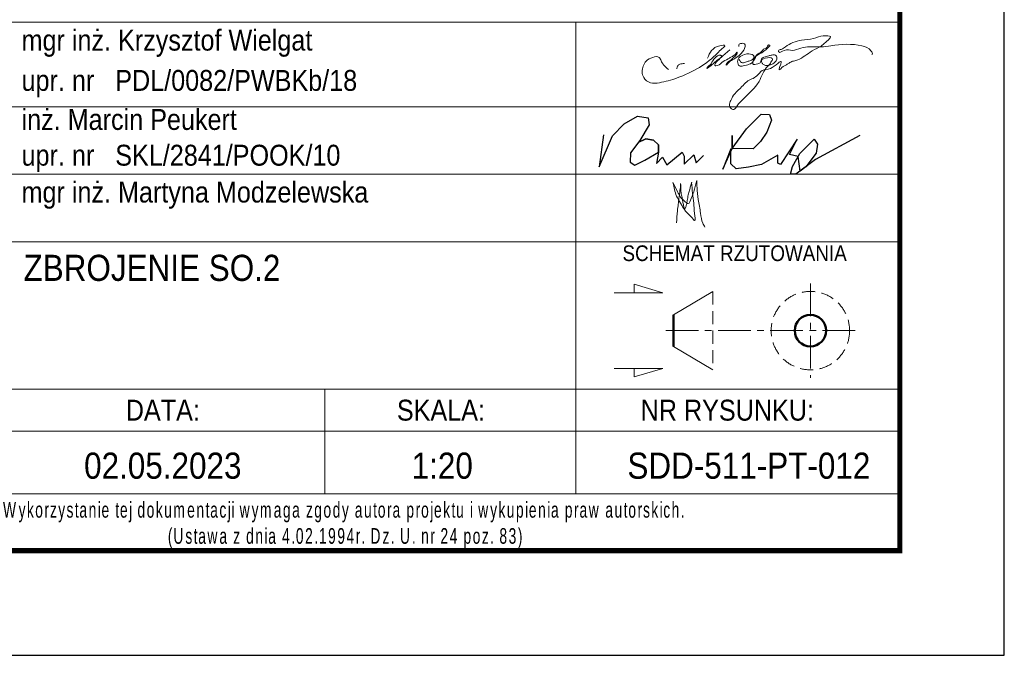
# Model space of a CAD drawing. Extents: x 99844 to 112241, y -209865 to -202412.
# Tile 9 of 12: x 110080 to 111964, y -209865 to -208649. Entities that reach past the tile are written whole.
import ezdxf
from ezdxf.enums import TextEntityAlignment as Align

# ---------------------------------------------------------------- set-up
doc = ezdxf.new("R2010")
doc.units = 0
doc.header["$LTSCALE"] = 5
doc.header["$MEASUREMENT"] = 0
doc.linetypes.add('HIDDEN', pattern=[0.375, 0.25, -0.125])
doc.linetypes.add('MITTE', pattern=[2, 1.25, -0.25, 0.25, -0.25])
doc.layers.add('_FORMATKA', color=8, linetype='Continuous', lineweight=15, plot=False)
for name, color, linetype, lineweight in [('_RAMKA', 7, 'Continuous', 35), ('PS_DIM', 4, 'Continuous', 13), ('PS_HIDDEN', 2, 'HIDDEN', 13), ('PS_MIDLINE', 5, 'MITTE', 13), ('PS_POS', 1, 'Continuous', 15), ('PS_SOLID', 7, 'Continuous', 20), ('PS_TEXT', 3, 'Continuous', 13)]:
    doc.layers.add(name, color=color, linetype=linetype, lineweight=lineweight)
doc.layers.add('_tabelka', color=7, linetype='Continuous')
doc.styles.add('gil', font='GIL_____.TTF', dxfattribs={"width": 0.9})

# ---------------------------------------------------------------- blocks, each defined once
blk = doc.blocks.new('A$C077725B1')
at = {"layer": 'PS_SOLID', "color": 5, "lineweight": 25}
for points in [[(26.25, 3.909), (21.804, 1.471), (19.812, 0), (19.263, 0), (19.465, 0.793), (20.208, 2.08), (21.675, 3.547), (21.986, 3.046), (21.859, 2.137), (20.808, 0.736), (20.253, 0.326), (20.034, 1.778), (19.169, 1.979), (19.961, 3.541), (18.269, 0.969), (18.004, 1.121), (18.004, 1.914), (16.369, 0.97), (15.047, 0.719), (13.806, 0.538), (13.286, 1.058), (13.286, 2.562), (12.471, 0.518), (13.418, 2.589), (13.418, 3.891), (13.418, 2.589), (14.853, 4.561), (16.336, 6.044), (17.154, 6.013), (17.362, 5.439), (16.892, 4.249), (16.252, 3.306), (15.507, 2.561), (13.418, 2.589)], [(0.452, 3.956), (0, 0.741), (1.348, 3.857), (2.53, 5.087), (3.866, 5.859), (4.96, 5.665), (5.03, 4.971), (4.093, 3.393), (3.174, 2.168), (3.121, 1.203), (3.599, 0.927), (4.606, 1.41), (5.99, 2.21), (5.97, 2.952), (5.489, 3.433), (4.708, 3.582), (3.948, 3.201), (4.708, 3.582), (5.489, 3.433), (5.97, 2.952), (5.99, 2.21), (5.788, 1.091), (6.403, 1.706), (6.831, 0.964), (8.358, 2.212), (8.583, 1.822), (8.583, 1.025), (9.529, 1.971), (9.77, 1.143), (10.513, 1.886)]]:
    blk.add_lwpolyline(points, dxfattribs=at)
blk = doc.blocks.new('tabela_rys')
at = {"layer": '_tabelka', "color": 251, "lineweight": 15}
for p, q in [((21.617, 58.324), (131.619, 58.324)), ((21.617, 58.324), (131.619, 58.324)), ((100.617, 58.324), (100.617, 37.331)), ((21.617, 50.244), (131.619, 50.244)), ((21.617, 43.788), (131.619, 43.788)), ((21.617, 37.331), (131.619, 37.331)), ((21.617, 37.331), (131.619, 37.331)), ((21.617, 37.331), (131.619, 37.331)), ((21.617, 37.331), (131.619, 37.331)), ((21.617, 37.331), (131.619, 37.331)), ((21.617, 37.331), (131.619, 37.331)), ((21.617, 37.331), (131.619, 37.331)), ((21.617, 37.331), (131.619, 37.331)), ((100.617, 37.331), (100.617, 13.22)), ((21.617, 23.22), (131.619, 23.22)), ((131.619, 23.22), (21.617, 23.22)), ((76.617, 23.22), (76.617, 13.22)), ((21.617, 19.22), (131.619, 19.22)), ((21.617, 13.22), (131.619, 13.22))]:
    blk.add_line(p, q, dxfattribs=at)
at = {"layer": '_tabelka', "color": 251, "lineweight": 30}
blk.add_lwpolyline([(131.619, 123.55), (21.617, 123.55), (21.617, 7.769), (131.619, 7.769)], close=True, dxfattribs=at)
at = {"layer": 'PS_DIM', "color": 5, "true_color": 0x1d16e9}
for points in [[(116.267, 54.778), (116.395, 54.557), (116.576, 54.452), (116.963, 54.556), (117.271, 54.638), (117.58, 54.816), (117.657, 55.105), (117.194, 55.297), (116.428, 55.092), (116.183, 54.847), (116.107, 54.564), (116.283, 54.147), (116.647, 54.147), (117.636, 54.623), (118.013, 55.277), (118.301, 55.444), (118.596, 55.738), (118.911, 55.92), (119.04, 56.143), (119.091, 56.157), (118.237, 55.303), (117.837, 55.072), (117.567, 54.605), (117.567, 54.35), (118.025, 54.35), (118.296, 54.506), (118.352, 54.716), (118.625, 54.99), (119.089, 55.114), (119.382, 55.193), (119.718, 55.193), (119.863, 54.941), (119.563, 54.422), (119.251, 54.241), (118.633, 54.241), (118.445, 54.429), (118.389, 54.638), (119.458, 54.796), (119.298, 54.519), (119.176, 54.309), (118.994, 54.126), (118.153, 52.671), (115.925, 50.15), (115.75, 49.975), (115.516, 50.038), (115.329, 50.361), (115.462, 50.857), (115.827, 51.49), (116.51, 52.173), (116.972, 52.634), (117.942, 53.195), (118.449, 53.702), (119.242, 53.914), (120.281, 54.514), (120.083, 53.776), (120.47, 54.094), (120.718, 54.237), (120.959, 54.377), (121.277, 54.56), (121.662, 54.663), (123.034, 55.455), (124.83, 56.691), (124.988, 56.964), (124.746, 57.028), (124.288, 57.028), (123.367, 56.781), (122.223, 56.609), (121.396, 56.387), (120.688, 55.978), (120.265, 55.734), (120.024, 55.595), (120.05, 55.499), (120.566, 55.638), (121.344, 55.638), (122.151, 55.854), (123.026, 55.971), (124.107, 55.971), (125.015, 56.083), (128.002, 56.083), (128.89, 55.57), (128.975, 55.254), (128.949, 55.228)], [(109.485, 53.8), (108.993, 54.292), (108.789, 54.646), (108.604, 54.966), (107.985, 54.966), (107.358, 54.604), (106.973, 53.574), (107.118, 53.035), (107.768, 52.545), (108.617, 52.545), (110.316, 53), (114.183, 55.371), (114.626, 55.814), (114.897, 56.085), (114.409, 56.085), (113.226, 54.901)], [(115.363, 55.7), (113.223, 53.93), (113.179, 53.905), (113.179, 53.979), (113.332, 54.132), (113.559, 54.359), (114.452, 55.166), (114.545, 55.141), (113.987, 54.42), (113.952, 54.18), (114.031, 54.159), (114.583, 54.477), (115.189, 54.827), (115.457, 54.982), (115.734, 55.142), (115.953, 55.361), (116.043, 55.451), (116.06, 55.385), (116.02, 55.285), (115.287, 54.609), (115.062, 54.384), (115.02, 54.227), (115.14, 54.347), (115.641, 54.75), (116.773, 55.824), (116.82, 55.998), (116.82, 56.171), (116.686, 56.304), (116.503, 56.304), (116.263, 56.24), (116.227, 56.108), (116.227, 56.003)], [(111.022, 54.376), (110.576, 54.311), (110.367, 54.141), (110.276, 53.863)], [(109.916, 42.985), (110.363, 42.101), (110.655, 41.594), (111.095, 41.154), (111.381, 40.989), (111.658, 41.467), (111.964, 42.251), (112.076, 42.757), (112.199, 43.186)], [(111.706, 43.01), (111.789, 41.967), (111.901, 41.032), (111.995, 40.027), (111.995, 39.379), (111.654, 39.72), (111.222, 40.152), (110.844, 40.684), (110.647, 41.025), (110.263, 41.69), (110.076, 42.333), (109.916, 42.985)], [(110.259, 39.14), (110.353, 40.274), (110.426, 40.937), (110.495, 41.467), (110.591, 42.258), (110.647, 42.752), (110.647, 42.895)], [(110.647, 42.895), (110.685, 42.379), (110.685, 42.144), (110.7, 41.974), (110.714, 41.904), (110.762, 41.676), (110.807, 41.474), (110.84, 41.291), (110.915, 40.879), (111.01, 40.526), (111.039, 40.474), (111.145, 40.656), (111.217, 40.95), (111.293, 41.275), (111.376, 41.81), (111.503, 42.257), (111.604, 42.655), (111.711, 43.027)], [(112.199, 43.186), (112.226, 42.5), (112.329, 41.377), (112.563, 40.056), (112.77, 39.097), (112.984, 38.727)]]:
    blk.add_spline(points, degree=3, dxfattribs=at)
at = {"layer": 'PS_HIDDEN'}
blk.add_line((113.733, 32.575), (113.733, 25.075), dxfattribs=at)
blk.add_circle((123.066, 28.825), 3.75, dxfattribs=at)
at = {"layer": 'PS_MIDLINE', "ltscale": 0.5}
for p, q in [((123.066, 33.325), (123.066, 24.325)), ((109.233, 28.825), (127.566, 28.825))]:
    blk.add_line(p, q, dxfattribs=at)
at = {"layer": 'PS_POS'}
for p, q in [((109.983, 30.325), (113.733, 32.575)), ((113.733, 25.075), (109.983, 27.325))]:
    blk.add_line(p, q, dxfattribs=at)
at = {"layer": 'PS_POS', "lineweight": 50}
blk.add_line((109.983, 27.325), (109.983, 30.325), dxfattribs=at)
at = {"layer": 'PS_SOLID', "lineweight": 50}
blk.add_line((109.983, 30.325), (109.983, 27.325), dxfattribs=at)
blk.add_circle((123.066, 28.825), 1.5, dxfattribs=at)
blk.add_circle((123.066, 28.825), 1.5, dxfattribs=at)
at = {"layer": 'PS_TEXT', "color": 7}
for p, q in [((108.951, 32.437), (106.217, 33.258)), ((106.217, 33.258), (106.217, 32.437)), ((108.951, 32.437), (104.304, 32.437)), ((108.951, 25.213), (104.304, 25.213)), ((108.951, 25.213), (106.217, 24.393)), ((106.217, 24.393), (106.217, 25.213))]:
    blk.add_line(p, q, dxfattribs=at)
at = {"layer": 'PS_POS', "color": 7, "xscale": 0.9500000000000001, "yscale": 0.9500000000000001, "zscale": 0.9500000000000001}
blk.add_blockref('A$C077725B1', (102.85, 43.788), dxfattribs=at)
at = {"layer": '_tabelka', "color": 7, "style": 'gil', "width": 0.9}
for s, p in [('mgr inż. Krzysztof Wielgat', (47.601, 56.618)), ('upr. nr   PDL/0082/PWBKb/18 ', (47.601, 52.765)), ('inż. Marcin Peukert', (47.601, 49.029)), ('upr. nr   SKL/2841/POOK/10 ', (47.601, 45.609)), ('mgr inż. Martyna Modzelewska', (47.601, 42.082))]:
    blk.add_text(s, height=2, dxfattribs=at).set_placement(p, align=Align.MIDDLE_LEFT)
at = {"layer": '_tabelka', "color": 251, "style": 'gil', "width": 0.9}
for s, p in [('DATA:', (61.116, 21.22)), ('SKALA:', (87.725, 21.22)), ('NR RYSUNKU:', (115.118, 21.22))]:
    blk.add_text(s, height=2, dxfattribs=at).set_placement(p, align=Align.MIDDLE)
at = {"layer": '_tabelka', "color": 7, "lineweight": 13, "insert": (22.628, 10.21), "char_height": 1.5, "attachment_point": 4, "style": 'gil'}
blk.add_mtext_dynamic_manual_height_columns('\\pi19.10122;{\\W0.7;\\T1.2;Wykorzystanie tej dokumentacji wymaga zgody autora projektu i wykupienia praw autorskich.\\P\\pi35.86535;(Ustawa z dnia 4.02.1994r. Dz. U. nr 24 poz. 83)}', width=107.59362, gutter_width=12.5, heights=[0], dxfattribs=at)
at = {"layer": '_tabelka', "color": 7, "style": 'gil', "width": 0.9}
for p in [(47.788, 34.834), (47.788, 30.292), (47.788, 26.062)]:
    blk.add_attdef('NAZWA_RYS:', text='', height=2.5, dxfattribs=at).set_placement(p, align=Align.MIDDLE_LEFT)
blk.add_attdef('FORMAT', text='', height=2.5, dxfattribs=at).set_placement((33.116, 15.911), align=Align.MIDDLE)
at = {"layer": '_tabelka', "color": 7, "style": 'gil', "width": 0.9, "flags": 8}
for tag, p in [('DATA', (61.115, 15.911)), ('SKALA', (87.85, 15.911)), ('NR_RYSUNKU', (117.184, 15.911))]:
    blk.add_attdef(tag, text='', height=2.5, dxfattribs=at).set_placement(p, align=Align.MIDDLE)
at = {"layer": 'PS_TEXT', "color": 7, "insert": (100.878, 36.983), "char_height": 1.5, "width": 31.00282, "attachment_point": 1, "style": 'gil'}
blk.add_mtext('\\pi4.20993;SCHEMAT RZUTOWANIA', dxfattribs=at)
blk = doc.blocks.new('*U17')
at = {"layer": '_FORMATKA', "lineweight": -3}
blk.add_lwpolyline([(-600, 0), (0, 0), (0, 297), (-600, 297)], close=True, dxfattribs=at)
at = {"layer": '_RAMKA', "lineweight": -3, "const_width": 0.5}
blk.add_lwpolyline([(-570, 10), (-10, 10), (-10, 287), (-570, 287)], close=True, dxfattribs=at)

msp = doc.modelspace()

# ---------------------------------------------------------------- block references
at = {"layer": 'PS_DIM', "xscale": 20, "yscale": 20, "zscale": 20}
msp.add_blockref('*U17', (111963.71, -209865.43), dxfattribs=at)
at = {"layer": 'PS_DIM', "color": 7}
ref = msp.add_blockref('tabela_rys', (109131.33, -209820.8), dxfattribs=dict(at, xscale=20, yscale=20, zscale=20))
ref.add_attrib('DATA', '02.05.2023', dxfattribs={"layer": '_tabelka', "color": 7, "height": 50, "style": 'gil', "width": 0.9, "flags": 8}).set_placement((110353.63, -209502.57), align=Align.MIDDLE)
ref.add_attrib('SKALA', '1:20', dxfattribs={"layer": '_tabelka', "color": 7, "height": 50, "style": 'gil', "width": 0.9, "flags": 8}).set_placement((110888.33, -209502.57), align=Align.MIDDLE)
ref.add_attrib('NR_RYSUNKU', 'SDD-511-PT-012', dxfattribs={"layer": '_tabelka', "color": 7, "height": 50, "style": 'gil', "width": 0.9, "flags": 8}).set_placement((111475.01, -209502.57), align=Align.MIDDLE)
ref.add_attrib('NAZWA_RYS:', 'ZBROJENIE SO.2', dxfattribs={"layer": '_tabelka', "color": 7, "height": 50, "style": 'gil', "width": 0.9}).set_placement((110087.1, -209124.12), align=Align.MIDDLE_LEFT)

doc.saveas('drawing.dxf')
